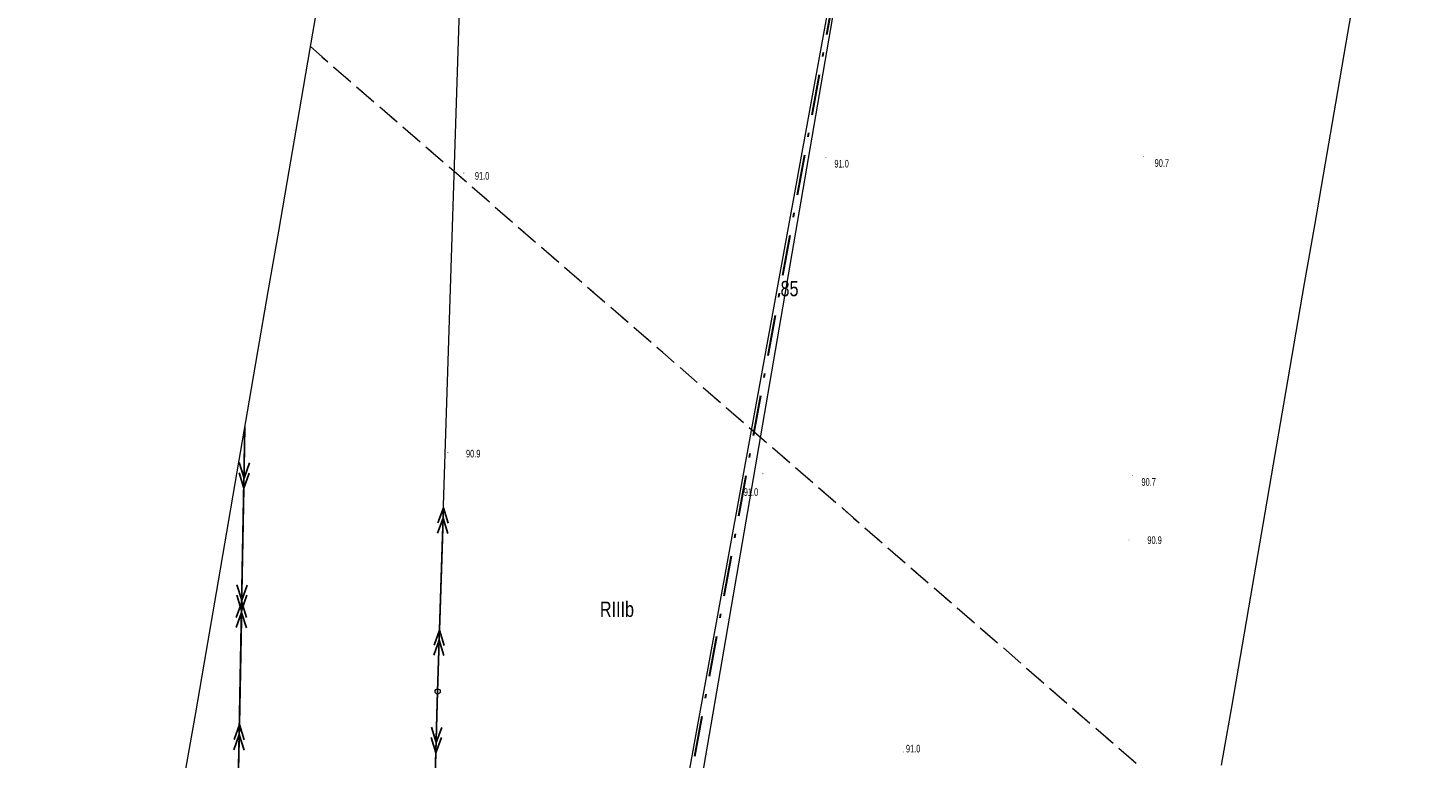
# Model space of a CAD drawing. Header units: metres. Extents: x 6524698 to 6533081, y 5883213 to 5896811.
# Tile 155 of 167: x 6526618 to 6526755, y 5895220 to 5895291. Entities that reach past the tile are written whole.
import ezdxf
from ezdxf.enums import TextEntityAlignment as Align

# ---------------------------------------------------------------- set-up
doc = ezdxf.new("R2010")
doc.units = ezdxf.units.M
doc.header["$MEASUREMENT"] = 0
for name, pattern in [('DASHDOT', [4, 2, -0.9, 0.2, -0.9]), ('mapa zasadnicza$0$egkk-1000', [3, 2.25, -0.75]), ('mapa zasadnicza$0$egug-1000', [1.5, 0.75, -0.75]), ('mapa zasadnicza$0$suep_sn_1000', [0]), ('mapa zasadnicza$0$suep_wn_1000', [0])]:
    doc.linetypes.add(name, pattern=pattern)
doc.layers.get('0').update_dxf_attribs({"lineweight": 0})
doc.layers.add('_trasa_os', color=1, linetype='DASHDOT', lineweight=30)
doc.layers.add('Sections span lengths and Marker Balls Plan', color=7, linetype='Continuous', lineweight=0)
for name, color, linetype in [('mapa zasadnicza$0$209-oznaczenie konturu klasyfikacyjnego', 7, 'Continuous'), ('mapa zasadnicza$0$211-numer działki ewidencyjnej', 7, 'Continuous'), ('mapa zasadnicza$0$217-kontur klasyfikacyjny', 7, 'Continuous'), ('mapa zasadnicza$0$218-kontur użytku gruntowego', 7, 'Continuous'), ('mapa zasadnicza$0$pikieta naturalna', 7, 'Continuous'), ('mapa zasadnicza$0$pikieta naturalna-Atr2', 7, 'Continuous'), ('mapa zasadnicza$0$przewód elektroenergetyczny wysokiego napięcia', 7, 'Continuous'), ('mapa zasadnicza$0$przewód elektroenergetyczny średniego napięcia', 7, 'Continuous'), ('mapa zasadnicza$0$Ramki i opis wydruku', 7, 'Continuous'), ('mapa zasadnicza$0$słup przewodów napowietrznych', 7, 'Continuous')]:
    doc.layers.add(name, color=color, linetype=linetype)
doc.styles.add('mapa zasadnicza$0$STANDARD', font='Working1250', dxfattribs={"width": 0.75})

# ---------------------------------------------------------------- blocks, each defined once
blk = doc.blocks.new('mapa zasadnicza$0$US15')
at = {"color": 0, "linetype": 'Continuous', "lineweight": 13}
blk.add_circle((0, 0), 0.25, dxfattribs=at)
blk = doc.blocks.new('mapa zasadnicza$0$PW01')
at = {"linetype": 'Continuous', "lineweight": 13}
h = blk.add_hatch(color=0, dxfattribs=at)
edge = h.paths.add_edge_path()
edge.add_arc((0, 0), 0.045, 0, 360)
blk = doc.blocks.new('mapa zasadnicza$0$SUEP2')
at = {"color": 0, "linetype": 'Continuous'}
for p, q in [((0, 0), (6.027, 0)), ((5.027, 0), (3.527, 0.5)), ((5.027, 0), (3.527, -0.5)), ((6.027, 0), (4.527, 0.5)), ((6.027, 0), (4.527, -0.5)), ((6.027, 0), (18.027, 0)), ((17.027, 0), (15.527, 0.5)), ((17.027, 0), (15.527, -0.5)), ((18.027, 0), (16.527, 0.5)), ((18.027, 0), (16.527, -0.5))]:
    blk.add_line(p, q, dxfattribs=at)

msp = doc.modelspace()

# ---------------------------------------------------------------- linework, layer by layer
at = {"layer": '_trasa_os', "linetype": 'DASHDOT', "ltscale": 2}
msp.add_lwpolyline([(6528589.986, 5891744.689), (6528580.198, 5892007.978), (6528365.87, 5892211.536), (6528143.159, 5892378.558), (6527920.541, 5892545.59), (6527693.967, 5892715.374), (6527530.815, 5892837.971), (6527304.639, 5893007.458), (6527095.026, 5893164.924), (6526808.543, 5893379.811), (6526773.046, 5893625.004), (6526837.186, 5893856.22), (6526918.697, 5894149.866), (6527004.557, 5894459.054), (6526829.193, 5894634.492), (6526625.033, 5894855.653), (6526658.914, 5895086.074), (6526701.409, 5895318.796), (6526680.866, 5895666.414), (6526660.166, 5896015.549), (6526639.565, 5896364.931), (6526621.438, 5896669.322), (6526632.668, 5896724.885)], dxfattribs=at)
at = {"layer": 'mapa zasadnicza$0$217-kontur klasyfikacyjny', "color": 92, "linetype": 'mapa zasadnicza$0$egkk-1000', "lineweight": 18, "flags": 128}
msp.add_lwpolyline([(6526645.645, 5895289.505), (6526729.78, 5895216.44)], dxfattribs=at)
at = {"layer": 'mapa zasadnicza$0$218-kontur użytku gruntowego', "color": 3, "linetype": 'mapa zasadnicza$0$egug-1000', "lineweight": 18, "flags": 128}
msp.add_lwpolyline([(6526645.645, 5895289.505), (6526729.78, 5895216.44)], dxfattribs=at)
at = {"layer": 'mapa zasadnicza$0$przewód elektroenergetyczny wysokiego napięcia', "color": 1, "linetype": 'mapa zasadnicza$0$suep_wn_1000', "lineweight": 18, "flags": 128}
msp.add_lwpolyline([(6526701.25, 5895319.87), (6526658.75, 5895086.57)], dxfattribs=at)
at = {"layer": 'mapa zasadnicza$0$przewód elektroenergetyczny średniego napięcia', "color": 1, "linetype": 'mapa zasadnicza$0$suep_sn_1000', "lineweight": 18, "flags": 128}
for points in [[(6526658.12, 5895226.23), (6526661.25, 5895323.53)], [(6526638.57, 5895216.96), (6526639.224, 5895252.196)], [(6526639.224, 5895252.196), (6526638.57, 5895216.96)], [(6526655.36, 5895127.51), (6526658.12, 5895226.23)]]:
    msp.add_lwpolyline(points, dxfattribs=at)
at = {"layer": 'mapa zasadnicza$0$Ramki i opis wydruku', "color": 7, "linetype": 'Continuous', "lineweight": 13, "flags": 128}
for points in [[(6526748.2, 5895295.79), (6526747.18, 5895289.88), (6526746.16, 5895283.97), (6526745.15, 5895278.06), (6526744.13, 5895272.16), (6526743.11, 5895266.25), (6526742.09, 5895260.34), (6526741.08, 5895254.43), (6526740.06, 5895248.52), (6526739.04, 5895242.62), (6526738.03, 5895236.71), (6526737.01, 5895230.8), (6526735.99, 5895224.89), (6526734.97, 5895218.98)], [(6526633.37, 5895218.23), (6526634.39, 5895224.14), (6526635.41, 5895230.05), (6526636.42, 5895235.95), (6526637.44, 5895241.86), (6526638.46, 5895247.77), (6526639.48, 5895253.68), (6526640.49, 5895259.59), (6526641.51, 5895265.49), (6526642.53, 5895271.4), (6526643.55, 5895277.31), (6526644.56, 5895283.22), (6526645.58, 5895289.13), (6526646.6, 5895295.03)]]:
    msp.add_lwpolyline(points, dxfattribs=at)
at = {"layer": 'Sections span lengths and Marker Balls Plan', "color": 1, "flags": 128}
for points in [[(6528587.188, 5891744.577), (6528577.92, 5892006.949), (6528364.256, 5892209.626), (6528141.479, 5892376.318), (6527918.861, 5892543.35), (6527692.286, 5892713.134), (6527529.134, 5892835.731), (6527302.959, 5893005.217), (6527093.345, 5893162.685), (6526805.533, 5893378.025), (6526770.052, 5893625.195), (6526834.488, 5893856.969), (6526921.106, 5894149.197), (6527002.139, 5894458.418), (6526827.029, 5894632.413), (6526621.689, 5894854.62), (6526661.381, 5895085.668), (6526701.409, 5895318.796), (6526678.071, 5895666.249), (6526657.371, 5896015.383), (6526636.77, 5896364.766), (6526617.947, 5896669.567), (6526630.708, 5896725.281)], [(6528593.583, 5891744.832), (6528583.388, 5892009.419), (6528368, 5892214.057), (6528145.319, 5892381.438), (6527922.701, 5892548.47), (6527696.127, 5892718.253), (6527532.976, 5892840.85), (6527306.799, 5893010.338), (6527097.187, 5893167.803), (6526810.693, 5893381.087), (6526776.04, 5893624.814), (6526840.655, 5893855.257), (6526921.106, 5894149.197), (6527007.942, 5894459.944), (6526831.356, 5894636.57), (6526627.422, 5894856.391), (6526661.381, 5895085.668), (6526701.409, 5895318.795), (6526684.46, 5895666.627), (6526663.76, 5896015.761), (6526643.159, 5896365.143), (6526623.932, 5896669.147), (6526634.628, 5896724.489)]]:
    msp.add_lwpolyline(points, dxfattribs=at)

# ---------------------------------------------------------------- block references
at = {"layer": 'mapa zasadnicza$0$pikieta naturalna', "color": 7, "linetype": 'Continuous', "lineweight": 13, "rotation": 179.999}
for p in [(6526696.2, 5895278.62), (6526727.36, 5895278.71), (6526660.69, 5895277.1), (6526659.12, 5895249.66), (6526690.01, 5895247.59), (6526726.25, 5895247.44), (6526725.92, 5895241.09)]:
    msp.add_blockref('mapa zasadnicza$0$PW01', p, dxfattribs=at)
at = {"layer": 'mapa zasadnicza$0$pikieta naturalna', "color": 7, "linetype": 'Continuous', "lineweight": 13}
msp.add_blockref('mapa zasadnicza$0$PW01', (6526703.79, 5895220.29), dxfattribs=at)
at = {"layer": 'mapa zasadnicza$0$przewód elektroenergetyczny średniego napięcia', "color": 1, "linetype": 'Continuous', "lineweight": 18}
for p, rotation in [((6526639.224, 5895252.196), 268.937), ((6526658.12, 5895226.23), 88.15799999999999), ((6526638.57, 5895216.96), 88.93700000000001), ((6526658.12, 5895226.23), 268.399)]:
    msp.add_blockref('mapa zasadnicza$0$SUEP2', p, dxfattribs=dict(at, rotation=rotation))
at = {"layer": 'mapa zasadnicza$0$słup przewodów napowietrznych', "color": 7, "linetype": 'Continuous', "lineweight": 18}
msp.add_blockref('mapa zasadnicza$0$US15', (6526658.12, 5895226.23), dxfattribs=at)

# ---------------------------------------------------------------- texts
at = {"layer": 'mapa zasadnicza$0$209-oznaczenie konturu klasyfikacyjnego', "color": 3, "linetype": 'Continuous', "lineweight": 18, "style": 'mapa zasadnicza$0$STANDARD', "width": 0.79}
msp.add_text('RIIIb', height=1.5, dxfattribs=at).set_placement((6526674.03, 5895233.54))
at = {"layer": 'mapa zasadnicza$0$211-numer działki ewidencyjnej', "color": 7, "linetype": 'Continuous', "lineweight": 18, "style": 'mapa zasadnicza$0$STANDARD', "width": 0.79}
msp.add_text('85', height=1.5, dxfattribs=at).set_placement((6526693.51, 5895265.01), align=Align.RIGHT)
at = {"layer": 'mapa zasadnicza$0$pikieta naturalna-Atr2', "color": 7, "style": 'mapa zasadnicza$0$STANDARD', "width": 0.667}
for s, p in [('91.0', (6526697.03, 5895277.64)), ('90.7', (6526728.43, 5895277.71)), ('91.0', (6526661.77, 5895276.45)), ('90.9', (6526660.9, 5895249.19)), ('90.7', (6526727.14, 5895246.41)), ('91.0', (6526688.14, 5895245.42)), ('90.9', (6526727.72, 5895240.7)), ('91.0', (6526704.04, 5895220.24))]:
    msp.add_text(s, height=0.75, dxfattribs=at).set_placement(p)

doc.saveas('drawing.dxf')
